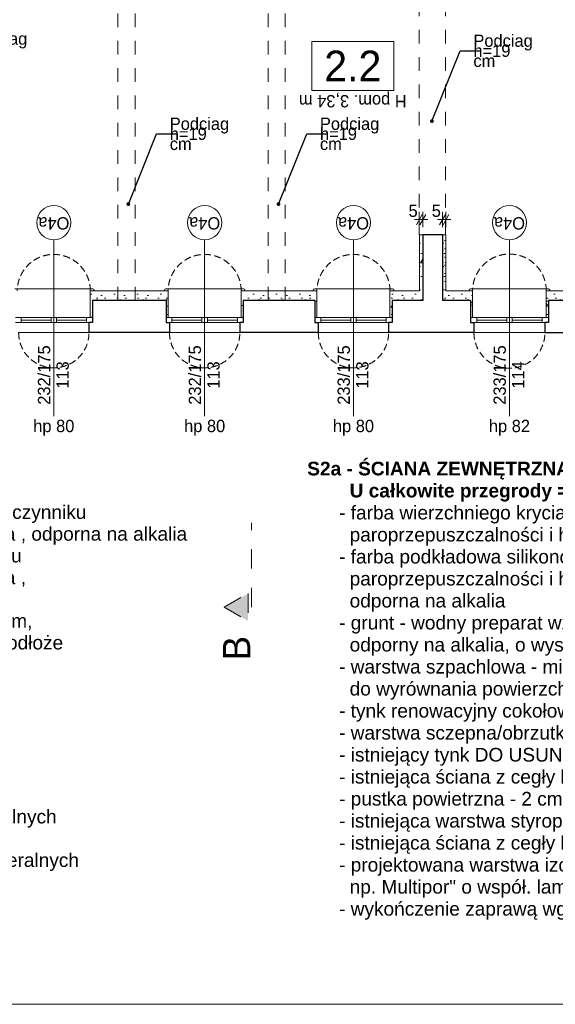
# Model space of a CAD drawing. Extents: x -145259 to -66341, y -2316 to 227384.
# Tile 94 of 141: x -113334 to -105487, y 117284 to 131694. Entities that reach past the tile are written whole.
import ezdxf

# ---------------------------------------------------------------- set-up
doc = ezdxf.new("R2010")
doc.units = 0
doc.header["$MEASUREMENT"] = 0
for name, pattern in [('Dashed', [564.444447, 282.222223, -282.222223]), ('Krawędzie ukryte', [150, 100, -50]), ('Przerywana', [400, 200, -200])]:
    doc.linetypes.add(name, pattern=pattern)
doc.layers.add('Arch ocieplenie', color=7, linetype='Continuous')
doc.layers.add('Arch wymiary', color=7, linetype='Continuous')
for name, color, linetype, lineweight in [('Arch ocieplenie_Nr_Pióra__21', 7, 'Continuous', 13), ('Arch opisy okien_Nr_Pióra__21', 7, 'Continuous', 13), ('Arch opisy_Nr_Pióra__1', 7, 'Continuous', 25), ('Arch opisy_Nr_Pióra__21', 7, 'Continuous', 13), ('Arch opisy_Nr_Pióra__5', 7, 'Continuous', 13), ('arch przekroje_Nr_Pióra__21', 7, 'Continuous', 13), ('arch przekroje_Nr_Pióra__5', 7, 'Continuous', 13), ('ARCH TABELA_Nr_Pióra__21', 7, 'Continuous', 13), ('Arch wymiary_Nr_Pióra__21', 7, 'Continuous', 13), ('Arch wymiary_Nr_Pióra__5', 7, 'Continuous', 13), ('INWENT OPISY_Nr_Pióra__21', 7, 'Continuous', 13), ('INWENT STROPY_Nr_Pióra__21', 7, 'Continuous', 13), ('INWENT. OKNA_Nr_Pióra__21', 7, 'Continuous', 13), ('INWENT.ŚCIANY_Nr_Pióra__1', 7, 'Continuous', 25), ('INWENT.ŚCIANY_Nr_Pióra__21', 7, 'Continuous', 13)]:
    doc.layers.add(name, color=color, linetype=linetype, lineweight=lineweight)
doc.styles.add('GENERATED_STYLE_1', font='txt')
doc.styles.add('GENERATED_STYLE_4', font='txt')
doc.styles.add('GENERATED_STYLE_5', font='txt')
doc.styles.add('GENERATED_STYLE_7', font='txt')
doc.styles.add('GENERATED_STYLE_8', font='txt')
doc.dimstyles.new('GENERATED_STYLE__2', dxfattribs={"dimtxt": 179.999995, "dimasz": 114, "dimexe": 0.18, "dimexo": 0, "dimgap": 0.09, "dimtad": 1, "dimtih": 1, "dimtoh": 1, "dimdec": 0, "dimlfac": 0.1, "dimzin": 0, "dimdsep": 46, "dimtxsty": 'GENERATED_STYLE_1', "dimblk": 'ARROWHEAD_2', "dimblk1": 'ARROWHEAD_2', "dimblk2": 'ARROWHEAD_2', "dimcen": 0.09, "dimclrd": 7, "dimclre": 7, "dimclrt": 7, "dimazin": 0, "dimtfac": 1, "dimtdec": 4, "dimtmove": 0, "dimatfit": 3, "dimfxl": 0, "dimtolj": 1, "dimtzin": 0, "dimarcsym": 0})
doc.dimstyles.new('GENERATED_STYLE__9', dxfattribs={"dimtxt": 0.18, "dimasz": 109.44, "dimexe": 0.18, "dimexo": 0.0625, "dimgap": 0.09, "dimtad": 0, "dimtih": 1, "dimtoh": 1, "dimdec": 4, "dimzin": 0, "dimdsep": 46, "dimcen": 0.09, "dimadec": 0, "dimazin": 0, "dimtfac": 1, "dimtdec": 4, "dimtmove": 0, "dimatfit": 3, "dimldrblk": 'ARROWHEAD_11', "dimfxl": 0, "dimtolj": 1, "dimtzin": 0, "dimarcsym": 0})
pattern_1 = [(0, (0, 0), (0, 623.5383), [60, -300]), (0, (180, 311.8), (0, 623.5383), [60, -300]), (60, (0, 0), (-540, 311.7692), [60, -300]), (60, (360, 0), (-540, 311.7692), [60, -300]), (120, (60, 0), (540, 311.7692), [60, -300]), (120, (420, 0), (540, 311.7692), [60, -300]), (0, (0, 60), (0, 120.000005), [0, -120, 0, -180.00001]), (45, (60, 60), (-84.85282, 84.85282), [0, -90, 0, -150.00001])]

# ---------------------------------------------------------------- blocks, each defined once
blk = doc.blocks.new('Ściana_543', base_point=(-112269, 127584))
at = {"layer": 'Arch ocieplenie_Nr_Pióra__21', "linetype": 'Continuous'}
h = blk.add_hatch(dxfattribs=at)
h.set_pattern_fill('Structural_Concrete', color=256, style=0, pattern_type=2)
h.set_pattern_definition(pattern_1)
h.paths.add_polyline_path([(-112299, 127724), (-112299, 127334), (-112269, 127334), (-112269, 127584)], flags=0)
for p, q in [((-112299, 127724), (-112299, 127334)), ((-112269, 127334), (-112269, 127584)), ((-112299, 127334), (-112269, 127334))]:
    blk.add_line(p, q, dxfattribs=at)
blk = doc.blocks.new('Ściana_544', base_point=(-111189, 127584))
at = {"layer": 'Arch ocieplenie_Nr_Pióra__21', "linetype": 'Continuous'}
h = blk.add_hatch(dxfattribs=at)
h.set_pattern_fill('Structural_Concrete', color=256, style=0, pattern_type=2)
h.set_pattern_definition(pattern_1)
h.paths.add_polyline_path([(-111189, 127584), (-111189, 127334), (-111159, 127334), (-111159, 127724)], flags=0)
for p, q in [((-111159, 127334), (-111159, 127724)), ((-111189, 127584), (-111189, 127334)), ((-111189, 127334), (-111159, 127334))]:
    blk.add_line(p, q, dxfattribs=at)
blk = doc.blocks.new('Ściana_545', base_point=(-110059, 127584))
at = {"layer": 'Arch ocieplenie_Nr_Pióra__21', "linetype": 'Continuous'}
h = blk.add_hatch(dxfattribs=at)
h.set_pattern_fill('Structural_Concrete', color=256, style=0, pattern_type=2)
h.set_pattern_definition(pattern_1)
h.paths.add_polyline_path([(-110089, 127724), (-110089, 127334), (-110059, 127334), (-110059, 127584)], flags=0)
for p, q in [((-110089, 127724), (-110089, 127334)), ((-110059, 127334), (-110059, 127584)), ((-110089, 127334), (-110059, 127334))]:
    blk.add_line(p, q, dxfattribs=at)
blk = doc.blocks.new('Ściana_546', base_point=(-109009, 127584))
at = {"layer": 'Arch ocieplenie_Nr_Pióra__21', "linetype": 'Continuous'}
h = blk.add_hatch(dxfattribs=at)
h.set_pattern_fill('Structural_Concrete', color=256, style=0, pattern_type=2)
h.set_pattern_definition(pattern_1)
h.paths.add_polyline_path([(-109009, 127584), (-109009, 127334), (-108979, 127334), (-108979, 127724)], flags=0)
for p, q in [((-108979, 127334), (-108979, 127724)), ((-109009, 127584), (-109009, 127334)), ((-109009, 127334), (-108979, 127334))]:
    blk.add_line(p, q, dxfattribs=at)
blk = doc.blocks.new('Ściana_547', base_point=(-107879, 127584))
at = {"layer": 'Arch ocieplenie_Nr_Pióra__21', "linetype": 'Continuous'}
h = blk.add_hatch(dxfattribs=at)
h.set_pattern_fill('Structural_Concrete', color=256, style=0, pattern_type=2)
h.set_pattern_definition(pattern_1)
h.paths.add_polyline_path([(-107909, 127724), (-107909, 127334), (-107879, 127334), (-107879, 127584)], flags=0)
for p, q in [((-107909, 127724), (-107909, 127334)), ((-107879, 127334), (-107879, 127584)), ((-107909, 127334), (-107879, 127334))]:
    blk.add_line(p, q, dxfattribs=at)
blk = doc.blocks.new('Ściana_550', base_point=(-106729, 127584))
at = {"layer": 'Arch ocieplenie_Nr_Pióra__21', "linetype": 'Continuous'}
h = blk.add_hatch(dxfattribs=at)
h.set_pattern_fill('Structural_Concrete', color=256, style=0, pattern_type=2)
h.set_pattern_definition(pattern_1)
h.paths.add_polyline_path([(-106729, 127584), (-106729, 127334), (-106699, 127334), (-106699, 127724)], flags=0)
for p, q in [((-106699, 127334), (-106699, 127724)), ((-106729, 127584), (-106729, 127334)), ((-106729, 127334), (-106699, 127334))]:
    blk.add_line(p, q, dxfattribs=at)
blk = doc.blocks.new('Ściana_551', base_point=(-105589, 127584))
at = {"layer": 'Arch ocieplenie_Nr_Pióra__21', "linetype": 'Continuous'}
h = blk.add_hatch(dxfattribs=at)
h.set_pattern_fill('Structural_Concrete', color=256, style=0, pattern_type=2)
h.set_pattern_definition(pattern_1)
h.paths.add_polyline_path([(-105619, 127724), (-105619, 127334), (-105589, 127334), (-105589, 127584)], flags=0)
for p, q in [((-105619, 127724), (-105619, 127334)), ((-105589, 127334), (-105589, 127584)), ((-105619, 127334), (-105589, 127334))]:
    blk.add_line(p, q, dxfattribs=at)
blk = doc.blocks.new('Ściana_560', base_point=(-107429, 127584))
at = {"layer": 'Arch ocieplenie_Nr_Pióra__21', "linetype": 'Continuous'}
h = blk.add_hatch(dxfattribs=at)
h.set_pattern_fill('Structural_Concrete', color=256, style=0, pattern_type=2)
h.set_pattern_definition(pattern_1)
h.paths.add_polyline_path([(-107429, 127584), (-107429, 128544), (-107479, 128544), (-107479, 127724)], flags=0)
for p, q in [((-107429, 128544), (-107479, 128544)), ((-107479, 128544), (-107479, 127724)), ((-107429, 127584), (-107429, 128544))]:
    blk.add_line(p, q, dxfattribs=at)
blk = doc.blocks.new('Ściana_561', base_point=(-107139, 128544))
at = {"layer": 'Arch ocieplenie_Nr_Pióra__21', "linetype": 'Continuous'}
h = blk.add_hatch(dxfattribs=at)
h.set_pattern_fill('Structural_Concrete', color=256, style=0, pattern_type=2)
h.set_pattern_definition(pattern_1)
h.paths.add_polyline_path([(-107139, 128544), (-107139, 127584), (-107089, 127724), (-107089, 128544)], flags=0)
for p, q in [((-107139, 128544), (-107139, 127584)), ((-107089, 128544), (-107139, 128544)), ((-107089, 127724), (-107089, 128544))]:
    blk.add_line(p, q, dxfattribs=at)
blk = doc.blocks.new('Ściana_580', base_point=(-112269, 127584))
at = {"layer": 'Arch ocieplenie_Nr_Pióra__21', "linetype": 'Continuous'}
h = blk.add_hatch(dxfattribs=at)
h.set_pattern_fill('Structural_Concrete', color=256, style=0, pattern_type=2)
h.set_pattern_definition(pattern_1)
h.paths.add_polyline_path([(-112269, 127584), (-111189, 127584), (-111159, 127724), (-112299, 127724)], flags=0)
for p, q in [((-111159, 127724), (-112299, 127724)), ((-112269, 127584), (-111189, 127584))]:
    blk.add_line(p, q, dxfattribs=at)
blk = doc.blocks.new('Ściana_581', base_point=(-110059, 127584))
at = {"layer": 'Arch ocieplenie_Nr_Pióra__21', "linetype": 'Continuous'}
h = blk.add_hatch(dxfattribs=at)
h.set_pattern_fill('Structural_Concrete', color=256, style=0, pattern_type=2)
h.set_pattern_definition(pattern_1)
h.paths.add_polyline_path([(-110059, 127584), (-109009, 127584), (-108979, 127724), (-110089, 127724)], flags=0)
for p, q in [((-108979, 127724), (-110089, 127724)), ((-110059, 127584), (-109009, 127584))]:
    blk.add_line(p, q, dxfattribs=at)
blk = doc.blocks.new('Ściana_582', base_point=(-107879, 127584))
at = {"layer": 'Arch ocieplenie_Nr_Pióra__21', "linetype": 'Continuous'}
h = blk.add_hatch(dxfattribs=at)
h.set_pattern_fill('Structural_Concrete', color=256, style=0, pattern_type=2)
h.set_pattern_definition(pattern_1)
h.paths.add_polyline_path([(-107879, 127584), (-107429, 127584), (-107479, 127724), (-107909, 127724)], flags=0)
for p, q in [((-107479, 127724), (-107909, 127724)), ((-107879, 127584), (-107429, 127584))]:
    blk.add_line(p, q, dxfattribs=at)
blk = doc.blocks.new('Ściana_583', base_point=(-107139, 127584))
at = {"layer": 'Arch ocieplenie_Nr_Pióra__21', "linetype": 'Continuous'}
h = blk.add_hatch(dxfattribs=at)
h.set_pattern_fill('Structural_Concrete', color=256, style=0, pattern_type=2)
h.set_pattern_definition(pattern_1)
h.paths.add_polyline_path([(-107139, 127584), (-106729, 127584), (-106699, 127724), (-107089, 127724)], flags=0)
for p, q in [((-106699, 127724), (-107089, 127724)), ((-107139, 127584), (-106729, 127584))]:
    blk.add_line(p, q, dxfattribs=at)
blk = doc.blocks.new('Ściana_584', base_point=(-105589, 127584))
at = {"layer": 'Arch ocieplenie_Nr_Pióra__21', "linetype": 'Continuous'}
h = blk.add_hatch(dxfattribs=at)
h.set_pattern_fill('Structural_Concrete', color=256, style=0, pattern_type=2)
h.set_pattern_definition(pattern_1)
h.paths.add_polyline_path([(-105589, 127584), (-104509, 127584), (-104479, 127724), (-105619, 127724)], flags=0)
for p, q in [((-104479, 127724), (-105619, 127724)), ((-105589, 127584), (-104509, 127584))]:
    blk.add_line(p, q, dxfattribs=at)
blk = doc.blocks.new('*D1488')
at = {"layer": 'Arch wymiary_Nr_Pióra__5', "linetype": 'Continuous'}
for p, q in [((-107182, 128694), (-107095, 128844)), ((-107139, 128656), (-107139, 128881)), ((-107045, 128844), (-107132, 128694)), ((-107089, 128656), (-107089, 128881)), ((-107212, 128769), (-107139, 128769)), ((-107139, 128769), (-107089, 128769)), ((-107089, 128769), (-107015, 128769))]:
    blk.add_line(p, q, dxfattribs=at)
at = {"layer": 'Arch wymiary_Nr_Pióra__21', "insert": (-107297, 128805), "char_height": 180, "attachment_point": 7, "style": 'GENERATED_STYLE_1'}
blk.add_mtext('{5}', dxfattribs=at)
blk = doc.blocks.new('ARROWHEAD_2')
at = {"color": 0, "linetype": 'Continuous', "lineweight": 0}
for p, q in [((0, 0), (-1, 0)), ((-0.38, -0.66), (0.38, 0.66))]:
    blk.add_line(p, q, dxfattribs=at)
blk = doc.blocks.new('*D1489')
at = {"layer": 'Arch wymiary_Nr_Pióra__5', "linetype": 'Continuous'}
for p, q in [((-107522, 128694), (-107435, 128844)), ((-107479, 128656), (-107479, 128881)), ((-107385, 128844), (-107472, 128694)), ((-107429, 128656), (-107429, 128881)), ((-107552, 128769), (-107479, 128769)), ((-107479, 128769), (-107429, 128769)), ((-107429, 128769), (-107355, 128769))]:
    blk.add_line(p, q, dxfattribs=at)
at = {"layer": 'Arch wymiary_Nr_Pióra__21', "insert": (-107637, 128805), "char_height": 180, "attachment_point": 7, "style": 'GENERATED_STYLE_1'}
blk.add_mtext('{5}', dxfattribs=at)
blk = doc.blocks.new('ARROWHEAD_11')
at = {"color": 0, "linetype": 'Continuous', "lineweight": 0}
blk.add_line((0, 0), (-1, 0), dxfattribs=at)
at = {"color": 0, "linetype": 'Continuous', "lineweight": 0, "const_width": 0.25, "flags": 128}
blk.add_lwpolyline([(-0.125, 0, 1), (0.125, 0, 1)], format="xyb", close=True, dxfattribs=at)

msp = doc.modelspace()

# ---------------------------------------------------------------- hatches: boundary and pattern name
at = {"layer": 'arch przekroje_Nr_Pióra__5', "linetype": 'Continuous'}
msp.add_hatch(color=256, dxfattribs=at).paths.add_polyline_path([(-109988.7, 122895.9), (-109988.7, 123295.9), (-110338.7, 123095.9)], flags=0)

# ---------------------------------------------------------------- linework, layer by layer
at = {"layer": 'Arch opisy okien_Nr_Pióra__21', "linetype": 'Continuous'}
for centre in [(-112833.7, 128723.6), (-110623.7, 128723.6), (-108443.7, 128723.6), (-106158.7, 128723.6)]:
    msp.add_circle(centre, 250, dxfattribs=at)
at = {"layer": 'Arch opisy_Nr_Pióra__21', "linetype": 'Continuous'}
for p, q in [((-107853.2, 131376.5), (-109053.2, 131376.5)), ((-109053.2, 131376.5), (-109053.2, 130656.5)), ((-107853.2, 130656.5), (-107853.2, 131376.5)), ((-109053.2, 130656.5), (-107853.2, 130656.5))]:
    msp.add_line(p, q, dxfattribs=at)
at = {"layer": 'arch przekroje_Nr_Pióra__5', "linetype": 'Dashed'}
for p, q in [((-109938.7, 123095.9), (-109938.7, 124331.5)), ((-110338.7, 123095.9), (-109988.7, 123295.9)), ((-109988.7, 123295.9), (-109988.7, 122895.9)), ((-110338.7, 123095.9), (-109988.7, 122895.9))]:
    msp.add_line(p, q, dxfattribs=at)
at = {"layer": 'ARCH TABELA_Nr_Pióra__21', "linetype": 'Continuous'}
msp.add_line((-68258.7, 117283.6), (-143258.7, 117283.6), dxfattribs=at)
at = {"layer": 'INWENT OPISY_Nr_Pióra__21', "linetype": 'Continuous'}
for p, q in [((-112833.7, 128473.6), (-112833.7, 125893.6)), ((-110623.7, 128473.6), (-110623.7, 125893.6)), ((-108443.7, 128473.6), (-108443.7, 125893.6)), ((-106158.7, 128473.6), (-106158.7, 125893.6))]:
    msp.add_line(p, q, dxfattribs=at)
at = {"layer": 'INWENT STROPY_Nr_Pióra__21', "linetype": 'Przerywana'}
for p, q in [((-111893.7, 127583.6), (-111893.7, 133443.6)), ((-111643.7, 127583.6), (-111643.7, 133443.6)), ((-109693.7, 127583.6), (-109693.7, 133443.6)), ((-109443.7, 127583.6), (-109443.7, 133443.6)), ((-107483.7, 128543.6), (-107483.7, 131943.6)), ((-107093.7, 128543.6), (-107093.7, 131943.6)), ((-107093.7, 128543.6), (-107483.7, 128543.6))]:
    msp.add_line(p, q, dxfattribs=at)
at = {"layer": 'INWENT. OKNA_Nr_Pióra__21', "linetype": 'Continuous'}
for p, q in [((-112263.7, 127753.6), (-113403.7, 127753.6)), ((-112243.7, 127733.6), (-112243.7, 127723.6)), ((-111213.7, 127733.6), (-111213.7, 127723.6)), ((-110053.7, 127753.6), (-111193.7, 127753.6)), ((-110033.7, 127733.6), (-110033.7, 127723.6)), ((-109033.7, 127733.6), (-109033.7, 127723.6)), ((-107873.7, 127753.6), (-109013.7, 127753.6)), ((-107853.7, 127733.6), (-107853.7, 127723.6)), ((-106748.7, 127733.6), (-106748.7, 127723.6)), ((-105588.7, 127753.6), (-106728.7, 127753.6)), ((-105568.7, 127733.6), (-105568.7, 127723.6)), ((-113393.7, 127333.6), (-112273.7, 127333.6)), ((-112273.7, 127263.6), (-113393.7, 127263.6)), ((-113313.7, 127263.6), (-113313.7, 127333.6)), ((-113313.7, 127298.6), (-112873.7, 127298.6)), ((-112873.7, 127263.6), (-112873.7, 127333.6)), ((-112793.7, 127263.6), (-112793.7, 127333.6)), ((-112793.7, 127298.6), (-112353.7, 127298.6)), ((-112353.7, 127263.6), (-112353.7, 127333.6)), ((-111183.7, 127333.6), (-110063.7, 127333.6)), ((-110063.7, 127263.6), (-111183.7, 127263.6)), ((-111103.7, 127263.6), (-111103.7, 127333.6)), ((-111103.7, 127298.6), (-110663.7, 127298.6)), ((-110663.7, 127263.6), (-110663.7, 127333.6)), ((-110583.7, 127263.6), (-110583.7, 127333.6)), ((-110583.7, 127298.6), (-110143.7, 127298.6)), ((-110143.7, 127263.6), (-110143.7, 127333.6)), ((-109003.7, 127333.6), (-107883.7, 127333.6)), ((-107883.7, 127263.6), (-109003.7, 127263.6)), ((-108923.7, 127263.6), (-108923.7, 127333.6)), ((-108923.7, 127298.6), (-108483.7, 127298.6)), ((-108483.7, 127263.6), (-108483.7, 127333.6)), ((-108403.7, 127263.6), (-108403.7, 127333.6)), ((-108403.7, 127298.6), (-107963.7, 127298.6)), ((-107963.7, 127263.6), (-107963.7, 127333.6)), ((-106718.7, 127333.6), (-105598.7, 127333.6)), ((-105598.7, 127263.6), (-106718.7, 127263.6)), ((-106638.7, 127263.6), (-106638.7, 127333.6)), ((-106638.7, 127298.6), (-106198.7, 127298.6)), ((-106198.7, 127263.6), (-106198.7, 127333.6)), ((-106118.7, 127263.6), (-106118.7, 127333.6)), ((-106118.7, 127298.6), (-105678.7, 127298.6)), ((-105678.7, 127263.6), (-105678.7, 127333.6))]:
    msp.add_line(p, q, dxfattribs=at)
for centre, start, end in [((-112263.7, 127733.6), 0, 90), ((-111193.7, 127733.6), 90, 180), ((-110053.7, 127733.6), 0, 90), ((-109013.7, 127733.6), 90, 180), ((-107873.7, 127733.6), 0, 90), ((-106728.7, 127733.6), 90, 180), ((-105588.7, 127733.6), 0, 90)]:
    msp.add_arc(centre, 20, start, end, dxfattribs=at)
at = {"layer": 'INWENT.ŚCIANY_Nr_Pióra__1', "linetype": 'Continuous'}
for p, q in [((-107428.7, 128543.6), (-107428.7, 127583.6)), ((-107138.7, 128543.6), (-107428.7, 128543.6)), ((-107138.7, 128543.6), (-107138.7, 127583.6)), ((-112268.7, 127583.6), (-112268.7, 127263.6)), ((-111188.7, 127583.6), (-112268.7, 127583.6)), ((-111188.7, 127583.6), (-111188.7, 127263.6)), ((-109008.7, 127583.6), (-110058.7, 127583.6)), ((-110058.7, 127583.6), (-110058.7, 127263.6)), ((-109008.7, 127583.6), (-109008.7, 127263.6)), ((-107878.7, 127583.6), (-107878.7, 127263.6)), ((-107428.7, 127583.6), (-107878.7, 127583.6)), ((-106728.7, 127583.6), (-107138.7, 127583.6)), ((-106728.7, 127583.6), (-106728.7, 127263.6)), ((-105588.7, 127583.6), (-105588.7, 127263.6)), ((-104508.7, 127583.6), (-105588.7, 127583.6)), ((-112268.7, 127263.6), (-112318.7, 127263.6)), ((-112318.7, 127263.6), (-112318.7, 127113.6)), ((-111188.7, 127263.6), (-111138.7, 127263.6)), ((-111138.7, 127263.6), (-111138.7, 127113.6)), ((-110058.7, 127263.6), (-110108.7, 127263.6)), ((-110108.7, 127263.6), (-110108.7, 127113.6)), ((-109008.7, 127263.6), (-108958.7, 127263.6)), ((-108958.7, 127263.6), (-108958.7, 127113.6)), ((-107878.7, 127263.6), (-107928.7, 127263.6)), ((-107928.7, 127263.6), (-107928.7, 127113.6)), ((-106728.7, 127263.6), (-106678.7, 127263.6)), ((-106678.7, 127263.6), (-106678.7, 127113.6)), ((-105588.7, 127263.6), (-105638.7, 127263.6)), ((-105638.7, 127263.6), (-105638.7, 127113.6)), ((-111138.7, 127113.6), (-112318.7, 127113.6)), ((-108958.7, 127113.6), (-110108.7, 127113.6)), ((-106678.7, 127113.6), (-107928.7, 127113.6)), ((-105638.7, 127113.6), (-104458.7, 127113.6))]:
    msp.add_line(p, q, dxfattribs=at)
at = {"layer": 'INWENT.ŚCIANY_Nr_Pióra__21', "linetype": 'Continuous'}
for p, q in [((-113348.7, 127113.6), (-112318.7, 127113.6)), ((-111138.7, 127113.6), (-110108.7, 127113.6)), ((-108958.7, 127113.6), (-107928.7, 127113.6)), ((-106678.7, 127113.6), (-105638.7, 127113.6))]:
    msp.add_line(p, q, dxfattribs=at)
at = {"layer": 'INWENT.ŚCIANY_Nr_Pióra__21', "linetype": 'Krawędzie ukryte'}
for centre, radius, start, end in [((-112833.7, 127723.6), 535, 0, 180), ((-110623.7, 127723.6), 535, 0, 180), ((-108443.7, 127723.6), 535, 0, 180), ((-106158.7, 127723.6), 540, 0, 180), ((-112833.7, 127113.6), 515, 180, 0), ((-110623.7, 127113.6), 515, 180, 0), ((-108443.7, 127113.6), 515, 180, 0), ((-106158.7, 127113.6), 520, 180, 0)]:
    msp.add_arc(centre, radius, start, end, dxfattribs=at)

# ---------------------------------------------------------------- block references
at = {"layer": 'Arch ocieplenie'}
for name, p in [('Ściana_560', (-107428.7, 127583.6)), ('Ściana_561', (-107138.7, 128543.6)), ('Ściana_543', (-112268.7, 127583.6)), ('Ściana_580', (-112268.7, 127583.6)), ('Ściana_544', (-111188.7, 127583.6)), ('Ściana_545', (-110058.7, 127583.6)), ('Ściana_581', (-110058.7, 127583.6)), ('Ściana_546', (-109008.7, 127583.6)), ('Ściana_547', (-107878.7, 127583.6)), ('Ściana_582', (-107878.7, 127583.6)), ('Ściana_583', (-107138.7, 127583.6)), ('Ściana_550', (-106728.7, 127583.6)), ('Ściana_551', (-105588.7, 127583.6)), ('Ściana_584', (-105588.7, 127583.6))]:
    msp.add_blockref(name, p, dxfattribs=at)

# ---------------------------------------------------------------- texts
at = {"layer": 'Arch opisy okien_Nr_Pióra__21', "linetype": 'Continuous', "char_height": 180, "attachment_point": 2, "rotation": 180, "style": 'GENERATED_STYLE_8'}
for insert in [(-112833.7, 128623.3), (-110623.7, 128623.3), (-108443.7, 128623.3), (-106158.7, 128623.3)]:
    msp.add_mtext('{O4a}', dxfattribs=dict(at, insert=insert))
at = {"layer": 'Arch opisy_Nr_Pióra__1', "linetype": 'Continuous', "insert": (-108453.2, 130791.5), "char_height": 450, "attachment_point": 8, "style": 'GENERATED_STYLE_5'}
msp.add_mtext('{2.2}', dxfattribs=at)
at = {"layer": 'Arch opisy_Nr_Pióra__5', "linetype": 'Continuous', "char_height": 200, "width": 9728.552, "attachment_point": 1, "style": 'GENERATED_STYLE_8'}
for s, insert, line_spacing_factor in [('\\A1;{\\fArial|b1|i0|c0|p38;S2 - ŚCIANA ZEWNĘTRZNA\\P        U całkowite przegrody = 0,19 W/m2K:\\P\\fArial|b0|i0|c0|p38;      - farba wierzchniego krycia silikonowa o wysokim współczynniku \\P        paroprzepuszczalności i hydrofobowości, światłotrwała , odporna na alkalia \\P      - farba podkładowa silikonowa o wysokim współczynniku \\P        paroprzepuszczalności i hydrofobowości, światłotrwała , \\P        odporna na alkalia\\P      - grunt - wodny preparat wzmacniająco-hydrofobizującym, \\P        odporny na alkalia, o wysokiej zdolności wnikania w podłoże\\P      - warstwa szpachlowa - mineralny tynk drobnoziarnisty, \\P        do wyrównania powierzchni tynków\\P      - istniejący tynk poddany naprawą \\P      - istniejąca ściana z cegły kratówki - 12 cm\\P      - pustka powietrzna - 2 cm\\P      - istniejąca warstwa styropianu - 6 cm\\P      - istniejąca ściana z cegły kratówki - 25 cm \\P      - projektowana warstwa izolacji termicznej z płyt mineralnych\\P        np. Multipor" o współ. lambda = 0,040 W/mK- 14 cm \\P      - wykończenie zaprawą wg instrukcji dostawcy płyt mineralnych}', (-120771.2, 125224.3), 0.954858), ('\\A1;{\\fArial|b1|i0|c0|p38;S2a - ŚCIANA ZEWNĘTRZNA - ELEWACJA ZACHODNIA\\P        U całkowite przegrody = 0,19 W/m2K:\\P\\fArial|b0|i0|c0|p38;      - farba wierzchniego krycia silikonowa o wysokim współczynniku \\P        paroprzepuszczalności i hydrofobowości, światłotrwała , odporna na alkalia \\P      - farba podkładowa silikonowa o wysokim współczynniku \\P        paroprzepuszczalności i hydrofobowości, światłotrwała , \\P        odporna na alkalia\\P      - grunt - wodny preparat wzmacniająco-hydrofobizującym, \\P        odporny na alkalia, o wysokiej zdolności wnikania w podłoże\\P      - warstwa szpachlowa - mineralny tynk drobnoziarnisty, \\P        do wyrównania powierzchni tynków\\P      - tynk renowacyjny cokołowy odporny na uderzenia wg norm WTA\\P      - warstwa sczepna/obrzutka, specjalna obrzutka pod tynki wg norm WTA\\P      - istniejący tynk DO USUNIĘCIA\\P      - istniejąca ściana z cegły kratówki - 12 cm\\P      - pustka powietrzna - 2 cm\\P      - istniejąca warstwa styropianu - 6 cm\\P      - istniejąca ściana z cegły kratówki - 25 cm\\P      - projektowana warstwa izolacji termicznej z płyt mineralnych\\P        np. Multipor" o współ. lambda = 0,040 W/mK- 14 cm \\P      - wykończenie zaprawą wg instrukcji dostawcy płyt mineralnych}', (-109121, 125224.3), 0.966216)]:
    msp.add_mtext(s, dxfattribs=dict(at, insert=insert, line_spacing_factor=line_spacing_factor))
at = {"layer": 'arch przekroje_Nr_Pióra__21', "linetype": 'Continuous', "insert": (-110355.9, 122495.9), "char_height": 400, "attachment_point": 2, "rotation": 90, "style": 'GENERATED_STYLE_8'}
msp.add_mtext('{B}', dxfattribs=at)
at = {"layer": 'INWENT OPISY_Nr_Pióra__21', "linetype": 'Continuous', "char_height": 180, "width": 803.012, "attachment_point": 4, "line_spacing_factor": 0.491192, "style": 'GENERATED_STYLE_4'}
for insert in [(-114091.8, 131268.4), (-106686.8, 131238.4), (-111134.9, 130023), (-108934.9, 130023)]:
    msp.add_mtext('{Podciag\\Ph=19 cm}', dxfattribs=dict(at, insert=insert))
at = {"layer": 'INWENT OPISY_Nr_Pióra__21', "linetype": 'Continuous', "insert": (-108453.2, 130410.6), "char_height": 180, "attachment_point": 2, "rotation": 180, "style": 'GENERATED_STYLE_7'}
msp.add_mtext('{H pom. 3,34 m}', dxfattribs=at)
at = {"layer": 'INWENT OPISY_Nr_Pióra__21', "linetype": 'Continuous', "char_height": 180, "width": 1346.334, "attachment_point": 2, "rotation": 90, "style": 'GENERATED_STYLE_7'}
for s, insert, line_spacing_factor in [('{232/175\\P113}', (-113067, 126493.6), 0.908754), ('{232/175\\P113}', (-110857, 126493.6), 0.908754), ('{233/175\\P113}', (-108677, 126493.6), 0.908754), ('{233/175\\P114}', (-106392, 126493.6), 0.900338)]:
    msp.add_mtext(s, dxfattribs=dict(at, insert=insert, line_spacing_factor=line_spacing_factor))
at = {"layer": 'INWENT OPISY_Nr_Pióra__21', "linetype": 'Continuous', "char_height": 180, "attachment_point": 2, "style": 'GENERATED_STYLE_7'}
for s, insert in [('{hp 80}', (-112833.7, 125838)), ('{hp 80}', (-110623.7, 125838)), ('{hp 80}', (-108443.7, 125838)), ('{hp 82}', (-106158.7, 125838))]:
    msp.add_mtext(s, dxfattribs=dict(at, insert=insert))

# ---------------------------------------------------------------- dimensions: what is measured, and where the dimension line sits
at = {"layer": 'Arch wymiary', "linetype": 'Continuous'}
for base, p1, p2, picture, middle in [((-107478.7, 128768.9), (-107478.7, 128063.6), (-107428.7, 128063.6), '*D1489', (-107569, 128894.9)), ((-107138.7, 128768.9), (-107138.7, 128063.6), (-107088.7, 128063.6), '*D1488', (-107229, 128894.9))]:
    dim = msp.add_linear_dim(base=base, p1=p1, p2=p2, dimstyle='GENERATED_STYLE__2', dxfattribs=at)
    dim.commit()
    dim.dimension.update_dxf_attribs({"geometry": picture, "text_midpoint": middle})

# ---------------------------------------------------------------- leaders
at = {"layer": 'INWENT OPISY_Nr_Pióra__21', "linetype": 'Continuous', "annotation_type": 0, "has_hookline": 1, "hookline_direction": 1, "text_width": 985.7}
for points in [[(-107293.8, 130210.2), (-106879.1, 131238.9), (-106576.1, 131238.9)], [(-111741.9, 128994.9), (-111327.2, 130023.6), (-111024.2, 130023.6)], [(-109541.9, 128994.9), (-109127.2, 130023.6), (-108824.2, 130023.6)]]:
    msp.add_leader(points, dimstyle='GENERATED_STYLE__9', dxfattribs=at)

doc.saveas('drawing.dxf')
